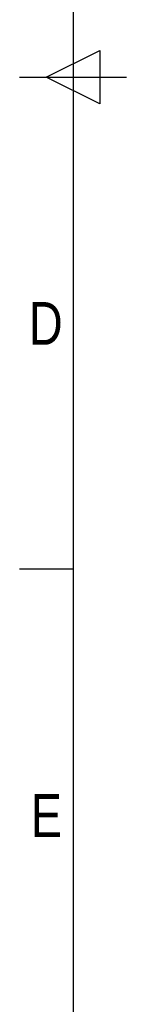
# Model space of a CAD drawing. Header units: millimetres. Extents: x 0 to 420, y 0 to 297.
# Tile 2 of 62: x 0 to 10, y 59 to 154. Entities that reach past the tile are written whole.
import ezdxf

# ---------------------------------------------------------------- set-up
doc = ezdxf.new("R2010")
doc.units = ezdxf.units.MM
doc.layers.add('CARTIGLIO', color=140, linetype='Continuous')
doc.styles.add('SLDTEXTSTYLE2', font='TXT', dxfattribs={"width": 0.821468})

msp = doc.modelspace()

# ---------------------------------------------------------------- linework, layer by layer
at = {"layer": 'CARTIGLIO', "linetype": 'Continuous'}
for p, q in [((5.18012, 291.82257), (5.18012, 5.171)), ((2.59301, 148.49679), (7.76722, 151.08389)), ((7.76722, 151.08389), (7.76722, 145.90968)), ((0.0059, 148.49679), (10.35433, 148.49679)), ((7.76722, 145.90968), (2.59301, 148.49679)), ((5.18012, 100.894), (0.0059, 100.894))]:
    msp.add_line(p, q, dxfattribs=at)

# ---------------------------------------------------------------- texts
at = {"layer": 'CARTIGLIO', "char_height": 4.13937, "attachment_point": 2, "style": 'SLDTEXTSTYLE2'}
for s, insert in [('D', (2.54404, 126.74857)), ('E', (2.60397, 79.14578))]:
    msp.add_mtext(s, dxfattribs=dict(at, insert=insert))

doc.saveas('drawing.dxf')
